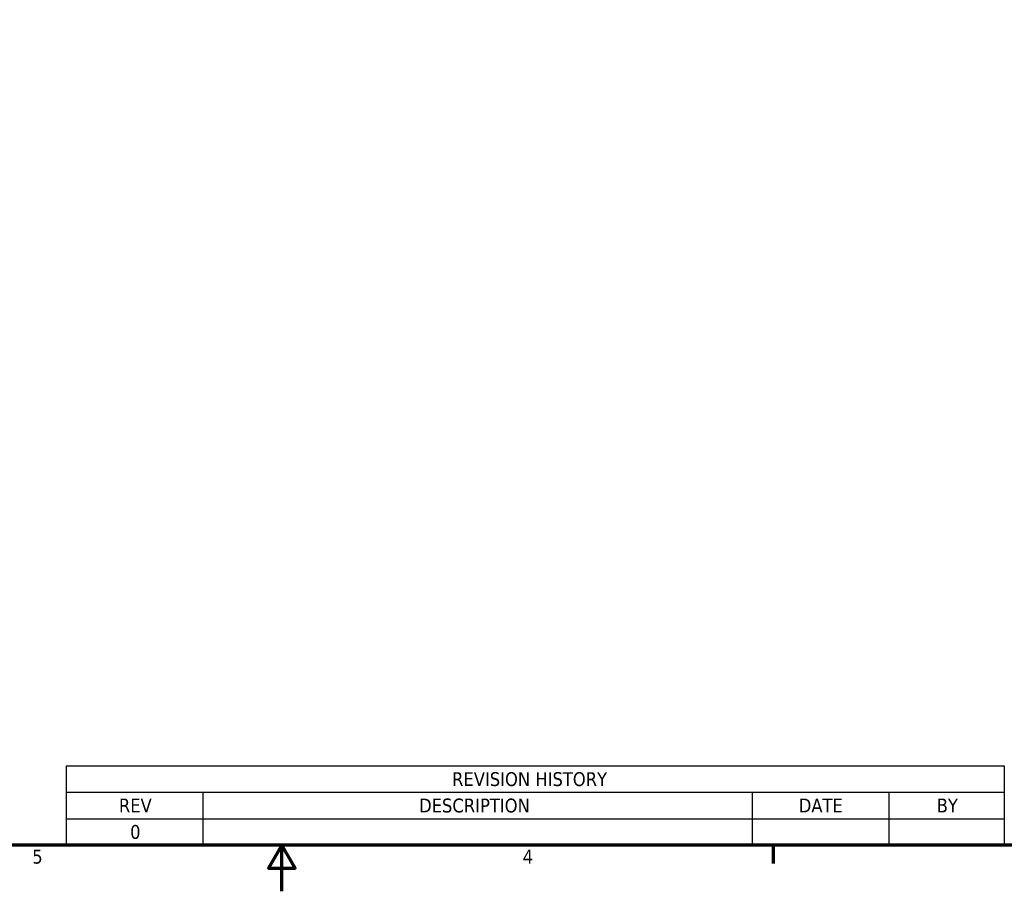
# Model space of a CAD drawing. Header units: inches. Extents: x 1 to 237, y 4 to 150.
# Tile 89 of 237: x 103 to 163, y 4 to 57. Entities that reach past the tile are written whole.
import ezdxf

# ---------------------------------------------------------------- set-up
doc = ezdxf.new("R2010")
doc.units = ezdxf.units.IN
doc.header["$LTSCALE"] = 7
doc.header["$MEASUREMENT"] = 0
doc.layers.add('Border (ANSI)', color=7, linetype='Continuous', lineweight=70)
doc.layers.add('Symbol (ANSI)', color=7, linetype='Continuous', lineweight=25)
doc.styles.add('Dimension Text', font='tahoma.ttf')

# ---------------------------------------------------------------- blocks, each defined once
blk = doc.blocks.new('Borders Default Border')
at = {"layer": 'Border (ANSI)'}
blk.add_line((21.25, 1), (21.25, 0.84), dxfattribs=at)
at = {"layer": 'Border (ANSI)', "flags": 128}
for points in [[(0.5, 1), (0.5, 21), (33.5, 21), (33.5, 1), (0.5, 1)], [(17, 0.6), (17, 1), (16.8845, 0.8), (17.1155, 0.8), (17, 1)]]:
    blk.add_lwpolyline(points, dxfattribs=at)
at = {"layer": 'Border (ANSI)', "char_height": 0.12, "attachment_point": 7, "style": 'Dimension Text'}
for s, insert in [('5', (14.8399, 0.8375)), ('4', (19.0831, 0.84))]:
    blk.add_mtext(s, dxfattribs=dict(at, insert=insert))
blk = doc.blocks.new('REVISION HISTORY')
at = {"layer": 'Symbol (ANSI)'}
for p, q in [((15.1344, 1.6858), (23.25, 1.6858)), ((15.1344, 1.6858), (15.1344, 1.4572)), ((23.25, 1.6858), (23.25, 1.4572)), ((15.1344, 1.4572), (23.25, 1.4572)), ((15.1344, 1.4572), (15.1344, 1.2286)), ((16.3155, 1.4572), (16.3155, 1.2286)), ((21.0689, 1.4572), (21.0689, 1.2286)), ((22.25, 1.4572), (22.25, 1.2286)), ((23.25, 1.4572), (23.25, 1.2286)), ((15.1344, 1.2286), (23.25, 1.2286)), ((15.1344, 1.2286), (15.1344, 1)), ((16.3155, 1.2286), (16.3155, 1)), ((21.0689, 1.2286), (21.0689, 1)), ((22.25, 1.2286), (22.25, 1)), ((23.25, 1.2286), (23.25, 1)), ((15.1344, 1), (23.25, 1))]:
    blk.add_line(p, q, dxfattribs=at)
at = {"layer": 'Symbol (ANSI)', "char_height": 0.12, "attachment_point": 7, "style": 'Dimension Text'}
for s, insert in [('REVISION HISTORY', (18.472, 1.5089)), ('REV', (15.5895, 1.2829)), ('DESCRIPTION', (18.1865, 1.2804)), ('DATE', (21.4715, 1.2829)), ('BY', (22.6649, 1.2829)), ('0', (15.6866, 1.0518))]:
    blk.add_mtext(s, dxfattribs=dict(at, insert=insert))

msp = doc.modelspace()

# ---------------------------------------------------------------- block references
at = {"xscale": 7, "yscale": 7, "zscale": 7}
msp.add_blockref('Borders Default Border', (0, 0), dxfattribs=at)
at = {"layer": 'Symbol (ANSI)', "xscale": 7, "yscale": 7, "zscale": 7}
msp.add_blockref('REVISION HISTORY', (0, 0), dxfattribs=at)

doc.saveas('drawing.dxf')
